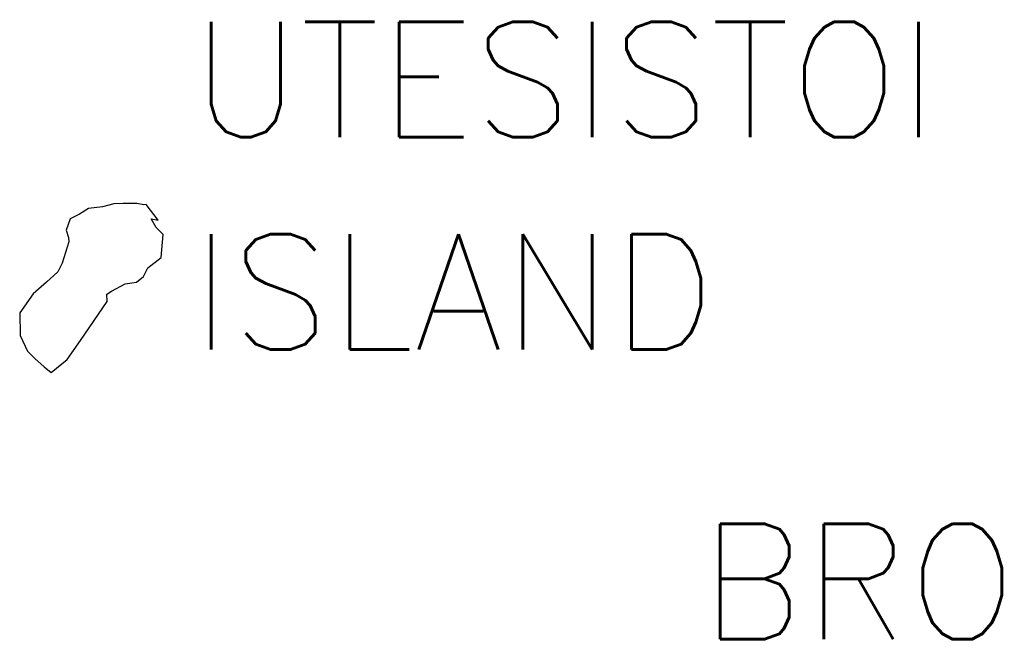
# Model space of a CAD drawing. Header units: feet. Extents: x 18803 to 104580, y -6601 to 116448.
# Tile 68 of 102: x 57904 to 60157, y 87983 to 89404. Entities that reach past the tile are written whole.
import ezdxf

# ---------------------------------------------------------------- set-up
doc = ezdxf.new("R2010")
doc.units = ezdxf.units.FT
doc.header["$LTSCALE"] = 100
doc.header["$MEASUREMENT"] = 0
doc.layers.add('ITTW', color=253, linetype='Continuous')
doc.layers.add('SL-VICINITY MAP', color=2, linetype='Continuous')
doc.styles.add('L2640', font='simplex.shx', dxfattribs={"height": 264})

msp = doc.modelspace()

# ---------------------------------------------------------------- linework, layer by layer
at = {"layer": 'SL-VICINITY MAP'}
msp.add_lwpolyline([(58220.7, 88945.5), (58193.5, 88981.2), (58188.2, 88981.1), (58172.1, 88984.1), (58140.5, 88983.7), (58119.2, 88983.4), (58093.1, 88976.4), (58061.6, 88972.7), (58040.4, 88959.2), (58019.6, 88949.1), (58009.8, 88922.7), (58015.3, 88906.4), (58015.9, 88896.5), (58001, 88847.1), (57991.1, 88827.3), (57965.1, 88803.9), (57934.4, 88777.2), (57903.8, 88734.1), (57905, 88681.7), (57921.9, 88645.8), (57938.1, 88629.6), (57959.8, 88610.3), (57975.9, 88597.4), (58012.4, 88627.4), (58042.9, 88670.5), (58104, 88760), (58103.4, 88776.4), (58113.9, 88783.1), (58145.2, 88800), (58171.4, 88803.6), (58186.9, 88817), (58197, 88836.8), (58227.8, 88860.2), (58232, 88912.8), (58216, 88929), (58204.6, 88948.5), (58220.7, 88945.5)], dxfattribs=at)

# ---------------------------------------------------------------- texts
at = {"layer": 'ITTW', "style": 'L2640'}
for s, p in [('UTESISTOI', (58297, 89135.5)), ('ISLAND', (58297, 88649.8)), ('BROOKERS COVE', (59461.1, 87987.4))]:
    msp.add_text(s, height=264, dxfattribs=at).set_placement(p)

doc.saveas('drawing.dxf')
